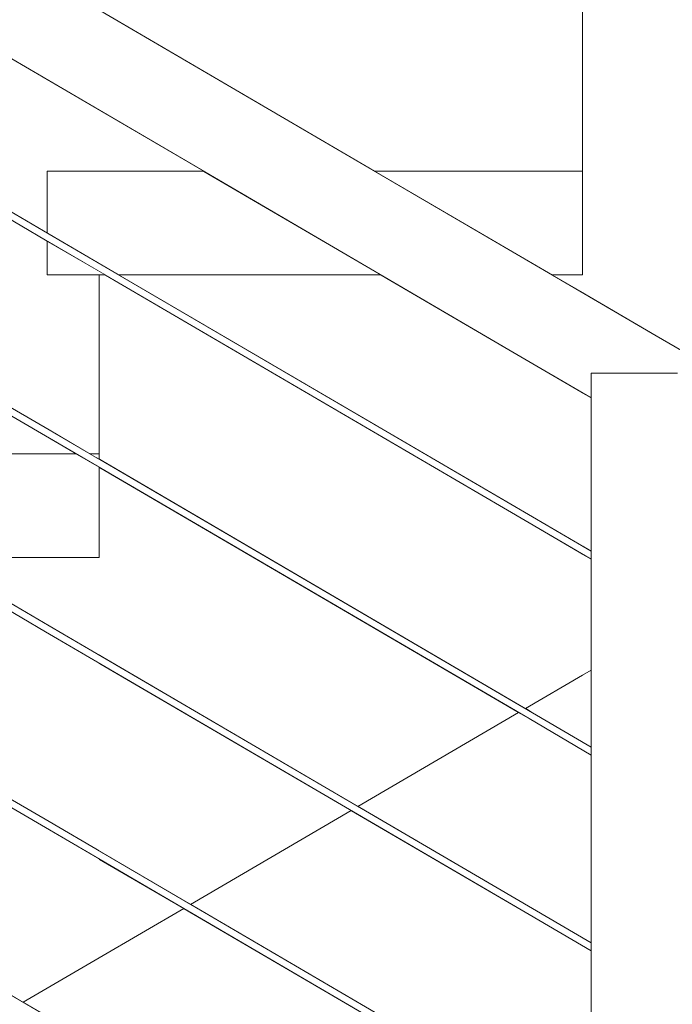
# Model space of a CAD drawing. Header units: millimetres. Extents: x -101298 to -58298, y 45839 to 66839.
# Tile 73 of 124: x -84343 to -83965, y 59078 to 59648. Entities that reach past the tile are written whole.
import ezdxf

# ---------------------------------------------------------------- set-up
doc = ezdxf.new("R2010")
doc.units = ezdxf.units.MM
doc.header["$MEASUREMENT"] = 0
doc.linetypes.add('Wipeout_Contour', pattern=[1000, 0, -1000])
doc.layers.add('Nowe_Konstrukcja - Schody', color=7, linetype='Continuous')
doc.layers.add('Nowe_Konstrukcja - Ściany zew', color=7, linetype='Continuous')
doc.layers.add('Nowe_Konstrukcja - Schody_Nr_pióra__101', color=250, linetype='Continuous', lineweight=13, true_color=0x333333)
doc.layers.add('Nowe_Konstrukcja - Schody_Nr_pióra__3', color=7, linetype='Continuous', lineweight=13)

msp = doc.modelspace()

# ---------------------------------------------------------------- wipeouts: each hides what was drawn before it
at = {"color": 254, "linetype": 'Wipeout_Contour', "lineweight": 0, "ltscale": 411739.839308}
msp.add_wipeout([(-84059.88, 59456.91), (-84012.26, 59429.08), (-84012.26, 59431.29), (-84058.92, 59458.55)], dxfattribs=at).dxf.layer = 'Nowe_Konstrukcja - Schody'
at = {"color": 254, "linetype": 'Wipeout_Contour', "lineweight": 0, "ltscale": 308669.869765}
msp.add_wipeout([(-83982.44, 59451.69), (-83987.26, 59443.43), (-83968.3, 59443.43)], dxfattribs=at).dxf.layer = 'Nowe_Konstrukcja - Schody'
at = {"color": 254, "linetype": 'Wipeout_Contour', "lineweight": 0, "ltscale": 413260.098592}
msp.add_wipeout([(-84542.45, 59532.24), (-84635.45, 59477.89), (-84496.48, 59396.67), (-84310.48, 59396.67)], dxfattribs=at).dxf.layer = 'Nowe_Konstrukcja - Ściany zew'
at = {"color": 254, "linetype": 'Wipeout_Contour', "lineweight": 0, "ltscale": 514111.029272}
msp.add_wipeout([(-84341.27, 59079.3), (-84012.26, 58887.02), (-84012.26, 58995.72), (-84248.28, 59133.65), (-84297.26, 59105.02)], dxfattribs=at).dxf.layer = 'Nowe_Konstrukcja - Ściany zew'

# ---------------------------------------------------------------- next in the draw order: wipeouts: each hides what was drawn before it
at = {"color": 254, "linetype": 'Wipeout_Contour', "lineweight": 0, "ltscale": 411745.421297}
msp.add_wipeout([(-84058.92, 59458.55), (-84012.26, 59431.29), (-84012.26, 59437.56), (-84056.18, 59463.23)], dxfattribs=at).dxf.layer = 'Nowe_Konstrukcja - Schody'
at = {"color": 254, "linetype": 'Wipeout_Contour', "lineweight": 0, "ltscale": 719703.363392}
msp.add_wipeout([(-83982.44, 59451.69), (-83968.3, 59443.43), (-83962.26, 59443.43), (-83962.26, 59439.9), (-83762.44, 59323.12), (-83758.34, 59330.12), (-83978.34, 59458.69)], dxfattribs=at).dxf.layer = 'Nowe_Konstrukcja - Schody'
at = {"color": 254, "linetype": 'Wipeout_Contour', "lineweight": 0, "ltscale": 412215.292489}
msp.add_wipeout([(-84328.27, 58953.73), (-84327.98, 58954.24), (-84607.98, 59117.88), (-84608.27, 59117.37)], dxfattribs=at).dxf.layer = 'Nowe_Konstrukcja - Schody'
at = {"color": 254, "linetype": 'Wipeout_Contour', "lineweight": 0, "ltscale": 722602.364841}
msp.add_wipeout([(-84538.48, 59534.55), (-84302.55, 59396.67), (-84297.26, 59396.67), (-84297.26, 59500.31), (-84327.26, 59500.31), (-84327.26, 59519.81), (-84445.48, 59588.9)], dxfattribs=at).dxf.layer = 'Nowe_Konstrukcja - Ściany zew'
at = {"color": 254, "linetype": 'Wipeout_Contour', "lineweight": 0, "ltscale": 411194.352621}
msp.add_wipeout([(-84244.31, 59135.97), (-84012.26, 59000.35), (-84012.26, 59109.05), (-84151.31, 59190.32)], dxfattribs=at).dxf.layer = 'Nowe_Konstrukcja - Ściany zew'

# ---------------------------------------------------------------- next in the draw order: wipeouts: each hides what was drawn before it
at = {"color": 254, "linetype": 'Wipeout_Contour', "lineweight": 0, "ltscale": 514664.081008}
msp.add_wipeout([(-84056.18, 59463.23), (-84012.26, 59437.56), (-84012.26, 59443.43), (-84006.22, 59443.43), (-84052.09, 59470.23)], dxfattribs=at).dxf.layer = 'Nowe_Konstrukcja - Schody'
at = {"color": 254, "linetype": 'Wipeout_Contour', "lineweight": 0, "ltscale": 411079.414684}
msp.add_wipeout([(-83758.34, 59330.12), (-83755.61, 59334.8), (-83975.61, 59463.37), (-83978.34, 59458.69)], dxfattribs=at).dxf.layer = 'Nowe_Konstrukcja - Schody'
at = {"color": 254, "linetype": 'Wipeout_Contour', "lineweight": 0, "ltscale": 412216.075069}
msp.add_wipeout([(-84606.55, 59120.32), (-84607.26, 59119.1), (-84327.26, 58955.46), (-84326.55, 58956.68)], dxfattribs=at).dxf.layer = 'Nowe_Konstrukcja - Schody'
at = {"color": 254, "linetype": 'Wipeout_Contour', "lineweight": 0, "ltscale": 516291.698997}
msp.add_wipeout([(-84365.61, 59635.58), (-84441.52, 59591.22), (-84327.26, 59524.44), (-84327.26, 59560.31), (-84236.81, 59560.31)], dxfattribs=at).dxf.layer = 'Nowe_Konstrukcja - Ściany zew'
at = {"color": 254, "linetype": 'Wipeout_Contour', "lineweight": 0, "ltscale": 411231.681445}
msp.add_wipeout([(-84147.35, 59192.63), (-84012.26, 59113.69), (-84012.26, 59222.39), (-84054.35, 59246.98)], dxfattribs=at).dxf.layer = 'Nowe_Konstrukcja - Ściany zew'

# ---------------------------------------------------------------- next in the draw order: wipeouts: each hides what was drawn before it
at = {"color": 254, "linetype": 'Wipeout_Contour', "lineweight": 0, "ltscale": 411732.800906}
msp.add_wipeout([(-84047.26, 59478.49), (-84052.09, 59470.23), (-84006.22, 59443.43), (-83987.26, 59443.43)], dxfattribs=at).dxf.layer = 'Nowe_Konstrukcja - Schody'
at = {"color": 254, "linetype": 'Wipeout_Contour', "lineweight": 0, "ltscale": 411080.692266}
msp.add_wipeout([(-83755.61, 59334.8), (-83754.65, 59336.44), (-83974.65, 59465.01), (-83975.61, 59463.37)], dxfattribs=at).dxf.layer = 'Nowe_Konstrukcja - Schody'
at = {"color": 254, "linetype": 'Wipeout_Contour', "lineweight": 0, "ltscale": 412216.39927}
msp.add_wipeout([(-84606.25, 59120.82), (-84606.55, 59120.32), (-84326.55, 58956.68), (-84326.25, 58957.19)], dxfattribs=at).dxf.layer = 'Nowe_Konstrukcja - Schody'
at = {"color": 254, "linetype": 'Wipeout_Contour', "lineweight": 0, "ltscale": 824813.557271}
msp.add_wipeout([(-84316.06, 59664.54), (-84137.72, 59560.31), (-84017.26, 59560.31), (-84017.26, 59663.95), (-84047.26, 59663.95), (-84047.26, 59723.95), (-84012.26, 59723.95), (-84012.26, 59842.08)], dxfattribs=at).dxf.layer = 'Nowe_Konstrukcja - Ściany zew'
at = {"color": 254, "linetype": 'Wipeout_Contour', "lineweight": 0, "ltscale": 308441.784241}
msp.add_wipeout([(-84050.39, 59249.3), (-84012.26, 59227.02), (-84012.26, 59271.58)], dxfattribs=at).dxf.layer = 'Nowe_Konstrukcja - Ściany zew'

# ---------------------------------------------------------------- next in the draw order: wipeouts: each hides what was drawn before it
at = {"color": 254, "linetype": 'Wipeout_Contour', "lineweight": 0, "ltscale": 412494.775185}
msp.add_wipeout([(-84338.92, 59622.19), (-84339.88, 59620.54), (-84059.88, 59456.91), (-84058.92, 59458.55)], dxfattribs=at).dxf.layer = 'Nowe_Konstrukcja - Schody'
at = {"color": 254, "linetype": 'Wipeout_Contour', "lineweight": 0, "ltscale": 411720.13194}
msp.add_wipeout([(-83987.26, 59443.43), (-83982.44, 59451.69), (-84042.44, 59486.75), (-84047.26, 59478.49)], dxfattribs=at).dxf.layer = 'Nowe_Konstrukcja - Schody'
at = {"color": 254, "linetype": 'Wipeout_Contour', "lineweight": 0, "ltscale": 412475.15819}
msp.add_wipeout([(-84328.27, 59067.07), (-84327.98, 59067.57), (-84607.98, 59231.21), (-84608.27, 59230.7)], dxfattribs=at).dxf.layer = 'Nowe_Konstrukcja - Schody'

# ---------------------------------------------------------------- next in the draw order: wipeouts: each hides what was drawn before it
at = {"color": 254, "linetype": 'Wipeout_Contour', "lineweight": 0, "ltscale": 412496.042428}
msp.add_wipeout([(-84336.18, 59626.87), (-84338.92, 59622.19), (-84058.92, 59458.55), (-84056.18, 59463.23)], dxfattribs=at).dxf.layer = 'Nowe_Konstrukcja - Schody'
at = {"color": 254, "linetype": 'Wipeout_Contour', "lineweight": 0, "ltscale": 411723.207295}
msp.add_wipeout([(-83982.44, 59451.69), (-83978.34, 59458.69), (-84038.34, 59493.75), (-84042.44, 59486.75)], dxfattribs=at).dxf.layer = 'Nowe_Konstrukcja - Schody'
at = {"color": 254, "linetype": 'Wipeout_Contour', "lineweight": 0, "ltscale": 410398.472336}
msp.add_wipeout([(-84012.26, 58414.86), (-83962.26, 58414.86), (-83962.26, 59443.43), (-84012.26, 59443.43)], dxfattribs=at).dxf.layer = 'Nowe_Konstrukcja - Schody'
at = {"color": 254, "linetype": 'Wipeout_Contour', "lineweight": 0, "ltscale": 412475.94944}
msp.add_wipeout([(-84606.55, 59233.65), (-84607.26, 59232.43), (-84327.26, 59068.79), (-84326.55, 59070.02)], dxfattribs=at).dxf.layer = 'Nowe_Konstrukcja - Schody'

# ---------------------------------------------------------------- next in the draw order: wipeouts: each hides what was drawn before it
at = {"color": 254, "linetype": 'Wipeout_Contour', "lineweight": 0, "ltscale": 412498.38523}
msp.add_wipeout([(-84332.09, 59633.87), (-84336.18, 59626.87), (-84056.18, 59463.23), (-84052.09, 59470.23)], dxfattribs=at).dxf.layer = 'Nowe_Konstrukcja - Schody'
at = {"color": 254, "linetype": 'Wipeout_Contour', "lineweight": 0, "ltscale": 411725.563007}
msp.add_wipeout([(-83978.34, 59458.69), (-83975.61, 59463.37), (-84035.61, 59498.43), (-84038.34, 59493.75)], dxfattribs=at).dxf.layer = 'Nowe_Konstrukcja - Schody'
at = {"color": 254, "linetype": 'Wipeout_Contour', "lineweight": 0, "ltscale": 412476.277232}
msp.add_wipeout([(-84606.25, 59234.16), (-84606.55, 59233.65), (-84326.55, 59070.02), (-84326.25, 59070.52)], dxfattribs=at).dxf.layer = 'Nowe_Konstrukcja - Schody'

# ---------------------------------------------------------------- next in the draw order: wipeouts: each hides what was drawn before it
at = {"color": 254, "linetype": 'Wipeout_Contour', "lineweight": 0, "ltscale": 413787.167475}
msp.add_wipeout([(-84339.88, 59620.54), (-84338.92, 59622.19), (-84618.92, 59785.82), (-84619.88, 59784.18)], dxfattribs=at).dxf.layer = 'Nowe_Konstrukcja - Schody'
at = {"color": 254, "linetype": 'Wipeout_Contour', "lineweight": 0, "ltscale": 412501.448731}
msp.add_wipeout([(-84332.09, 59633.87), (-84052.09, 59470.23), (-84047.26, 59478.49), (-84327.26, 59642.13)], dxfattribs=at).dxf.layer = 'Nowe_Konstrukcja - Schody'
at = {"color": 254, "linetype": 'Wipeout_Contour', "lineweight": 0, "ltscale": 411726.838589}
msp.add_wipeout([(-83975.61, 59463.37), (-83974.65, 59465.01), (-84034.65, 59500.08), (-84035.61, 59498.43)], dxfattribs=at).dxf.layer = 'Nowe_Konstrukcja - Schody'
at = {"color": 254, "linetype": 'Wipeout_Contour', "lineweight": 0, "ltscale": 411442.589261}
msp.add_wipeout([(-84327.98, 59180.91), (-84328.27, 59180.4), (-84048.27, 59016.77), (-84047.98, 59017.27)], dxfattribs=at).dxf.layer = 'Nowe_Konstrukcja - Schody'

# ---------------------------------------------------------------- next in the draw order: wipeouts: each hides what was drawn before it
at = {"color": 254, "linetype": 'Wipeout_Contour', "lineweight": 0, "ltscale": 413788.430744}
msp.add_wipeout([(-84338.92, 59622.19), (-84336.18, 59626.87), (-84616.18, 59790.5), (-84618.92, 59785.82)], dxfattribs=at).dxf.layer = 'Nowe_Konstrukcja - Schody'
at = {"color": 254, "linetype": 'Wipeout_Contour', "lineweight": 0, "ltscale": 412504.767905}
msp.add_wipeout([(-84047.26, 59478.49), (-84042.44, 59486.75), (-84322.44, 59650.39), (-84327.26, 59642.13)], dxfattribs=at).dxf.layer = 'Nowe_Konstrukcja - Schody'
at = {"color": 254, "linetype": 'Wipeout_Contour', "lineweight": 0, "ltscale": 411443.391678}
msp.add_wipeout([(-84047.26, 59018.49), (-84046.55, 59019.71), (-84326.55, 59183.35), (-84327.26, 59182.13)], dxfattribs=at).dxf.layer = 'Nowe_Konstrukcja - Schody'

# ---------------------------------------------------------------- next in the draw order: wipeouts: each hides what was drawn before it
at = {"color": 254, "linetype": 'Wipeout_Contour', "lineweight": 0, "ltscale": 413790.766209}
msp.add_wipeout([(-84336.18, 59626.87), (-84332.09, 59633.87), (-84612.09, 59797.5), (-84616.18, 59790.5)], dxfattribs=at).dxf.layer = 'Nowe_Konstrukcja - Schody'
at = {"color": 254, "linetype": 'Wipeout_Contour', "lineweight": 0, "ltscale": 412507.837402}
msp.add_wipeout([(-84042.44, 59486.75), (-84038.34, 59493.75), (-84318.34, 59657.39), (-84322.44, 59650.39)], dxfattribs=at).dxf.layer = 'Nowe_Konstrukcja - Schody'
at = {"color": 254, "linetype": 'Wipeout_Contour', "lineweight": 0, "ltscale": 411443.72409}
msp.add_wipeout([(-84046.55, 59019.71), (-84046.25, 59020.22), (-84326.25, 59183.85), (-84326.55, 59183.35)], dxfattribs=at).dxf.layer = 'Nowe_Konstrukcja - Schody'

# ---------------------------------------------------------------- next in the draw order: wipeouts: each hides what was drawn before it
at = {"color": 254, "linetype": 'Wipeout_Contour', "lineweight": 0, "ltscale": 413793.820153}
msp.add_wipeout([(-84332.09, 59633.87), (-84327.26, 59642.13), (-84607.26, 59805.76), (-84612.09, 59797.5)], dxfattribs=at).dxf.layer = 'Nowe_Konstrukcja - Schody'
at = {"color": 254, "linetype": 'Wipeout_Contour', "lineweight": 0, "ltscale": 412510.188622}
msp.add_wipeout([(-84038.34, 59493.75), (-84035.61, 59498.43), (-84315.61, 59662.07), (-84318.34, 59657.39)], dxfattribs=at).dxf.layer = 'Nowe_Konstrukcja - Schody'
at = {"color": 254, "linetype": 'Wipeout_Contour', "lineweight": 0, "ltscale": 412735.3582}
msp.add_wipeout([(-84328.27, 59180.4), (-84327.98, 59180.91), (-84607.98, 59344.54), (-84608.27, 59344.04)], dxfattribs=at).dxf.layer = 'Nowe_Konstrukcja - Schody'
at = {"color": 254, "linetype": 'Wipeout_Contour', "lineweight": 0, "ltscale": 410974.125259}
msp.add_wipeout([(-84048.27, 59130.1), (-84012.26, 59109.05), (-84012.26, 59109.73), (-84047.98, 59130.6)], dxfattribs=at).dxf.layer = 'Nowe_Konstrukcja - Schody'

# ---------------------------------------------------------------- next in the draw order: wipeouts: each hides what was drawn before it
at = {"color": 254, "linetype": 'Wipeout_Contour', "lineweight": 0, "ltscale": 413797.128931}
msp.add_wipeout([(-84602.44, 59814.02), (-84607.26, 59805.76), (-84327.26, 59642.13), (-84322.44, 59650.39)], dxfattribs=at).dxf.layer = 'Nowe_Konstrukcja - Schody'
at = {"color": 254, "linetype": 'Wipeout_Contour', "lineweight": 0, "ltscale": 412511.461771}
msp.add_wipeout([(-84035.61, 59498.43), (-84034.65, 59500.08), (-84314.65, 59663.71), (-84315.61, 59662.07)], dxfattribs=at).dxf.layer = 'Nowe_Konstrukcja - Schody'
at = {"color": 254, "linetype": 'Wipeout_Contour', "lineweight": 0, "ltscale": 412736.158109}
msp.add_wipeout([(-84606.55, 59346.99), (-84607.26, 59345.76), (-84327.26, 59182.13), (-84326.55, 59183.35)], dxfattribs=at).dxf.layer = 'Nowe_Konstrukcja - Schody'
at = {"color": 254, "linetype": 'Wipeout_Contour', "lineweight": 0, "ltscale": 410977.766024}
msp.add_wipeout([(-84047.26, 59131.83), (-84012.26, 59111.37), (-84012.26, 59113.01), (-84046.55, 59133.05)], dxfattribs=at).dxf.layer = 'Nowe_Konstrukcja - Schody'

# ---------------------------------------------------------------- next in the draw order: wipeouts: each hides what was drawn before it
at = {"color": 254, "linetype": 'Wipeout_Contour', "lineweight": 0, "ltscale": 412736.489488}
msp.add_wipeout([(-84606.25, 59347.49), (-84606.55, 59346.99), (-84326.55, 59183.35), (-84326.25, 59183.85)], dxfattribs=at).dxf.layer = 'Nowe_Konstrukcja - Schody'
at = {"color": 254, "linetype": 'Wipeout_Contour', "lineweight": 0, "ltscale": 410979.251436}
msp.add_wipeout([(-84046.55, 59133.05), (-84012.26, 59113.01), (-84012.26, 59113.69), (-84046.25, 59133.55)], dxfattribs=at).dxf.layer = 'Nowe_Konstrukcja - Schody'

# ---------------------------------------------------------------- next in the draw order: wipeouts: each hides what was drawn before it
at = {"color": 254, "linetype": 'Wipeout_Contour', "lineweight": 0, "ltscale": 411703.220306}
msp.add_wipeout([(-84327.98, 59294.24), (-84328.27, 59293.73), (-84048.27, 59130.1), (-84047.98, 59130.6)], dxfattribs=at).dxf.layer = 'Nowe_Konstrukcja - Schody'

# ---------------------------------------------------------------- next in the draw order: wipeouts: each hides what was drawn before it
at = {"color": 254, "linetype": 'Wipeout_Contour', "lineweight": 0, "ltscale": 411704.031396}
msp.add_wipeout([(-84047.26, 59131.83), (-84046.55, 59133.05), (-84326.55, 59296.68), (-84327.26, 59295.46)], dxfattribs=at).dxf.layer = 'Nowe_Konstrukcja - Schody'

# ---------------------------------------------------------------- next in the draw order: linework, layer by layer
at = {"layer": 'Nowe_Konstrukcja - Schody_Nr_pióra__101', "color": 250, "linetype": 'Continuous', "lineweight": 13, "true_color": 0x333333}
msp.add_line((-84012.26, 59109.05), (-84048.27, 59130.1), dxfattribs=at)

# ---------------------------------------------------------------- next in the draw order: wipeouts: each hides what was drawn before it
at = {"color": 254, "linetype": 'Wipeout_Contour', "lineweight": 0, "ltscale": 411704.3674}
msp.add_wipeout([(-84046.55, 59133.05), (-84046.25, 59133.55), (-84326.25, 59297.19), (-84326.55, 59296.68)], dxfattribs=at).dxf.layer = 'Nowe_Konstrukcja - Schody'

# ---------------------------------------------------------------- next in the draw order: linework, layer by layer
at = {"layer": 'Nowe_Konstrukcja - Schody_Nr_pióra__101', "color": 250, "linetype": 'Continuous', "lineweight": 13, "true_color": 0x333333}
msp.add_line((-84012.26, 59113.69), (-84046.25, 59133.55), dxfattribs=at)

# ---------------------------------------------------------------- next in the draw order: wipeouts: each hides what was drawn before it
at = {"color": 254, "linetype": 'Wipeout_Contour', "lineweight": 0, "ltscale": 412995.891887}
msp.add_wipeout([(-84328.27, 59293.73), (-84327.98, 59294.24), (-84607.98, 59457.88), (-84608.27, 59457.37)], dxfattribs=at).dxf.layer = 'Nowe_Konstrukcja - Schody'
at = {"color": 254, "linetype": 'Wipeout_Contour', "lineweight": 0, "ltscale": 411235.145894}
msp.add_wipeout([(-84048.27, 59243.43), (-84012.26, 59222.39), (-84012.26, 59223.07), (-84047.98, 59243.94)], dxfattribs=at).dxf.layer = 'Nowe_Konstrukcja - Schody'

# ---------------------------------------------------------------- next in the draw order: wipeouts: each hides what was drawn before it
at = {"color": 254, "linetype": 'Wipeout_Contour', "lineweight": 0, "ltscale": 412996.700444}
msp.add_wipeout([(-84606.55, 59460.32), (-84607.26, 59459.1), (-84327.26, 59295.46), (-84326.55, 59296.68)], dxfattribs=at).dxf.layer = 'Nowe_Konstrukcja - Schody'
at = {"color": 254, "linetype": 'Wipeout_Contour', "lineweight": 0, "ltscale": 411238.79512}
msp.add_wipeout([(-84047.26, 59245.16), (-84012.26, 59224.7), (-84012.26, 59226.34), (-84046.55, 59246.38)], dxfattribs=at).dxf.layer = 'Nowe_Konstrukcja - Schody'

# ---------------------------------------------------------------- next in the draw order: wipeouts: each hides what was drawn before it
at = {"color": 254, "linetype": 'Wipeout_Contour', "lineweight": 0, "ltscale": 412997.035404}
msp.add_wipeout([(-84606.25, 59460.82), (-84606.55, 59460.32), (-84326.55, 59296.68), (-84326.25, 59297.19)], dxfattribs=at).dxf.layer = 'Nowe_Konstrukcja - Schody'
at = {"color": 254, "linetype": 'Wipeout_Contour', "lineweight": 0, "ltscale": 411240.284027}
msp.add_wipeout([(-84046.55, 59246.38), (-84012.26, 59226.34), (-84012.26, 59227.02), (-84046.25, 59246.89)], dxfattribs=at).dxf.layer = 'Nowe_Konstrukcja - Schody'

# ---------------------------------------------------------------- next in the draw order: wipeouts: each hides what was drawn before it
at = {"color": 254, "linetype": 'Wipeout_Contour', "lineweight": 0, "ltscale": 411964.18532}
msp.add_wipeout([(-84327.98, 59407.57), (-84328.27, 59407.07), (-84048.27, 59243.43), (-84047.98, 59243.94)], dxfattribs=at).dxf.layer = 'Nowe_Konstrukcja - Schody'

# ---------------------------------------------------------------- next in the draw order: wipeouts: each hides what was drawn before it
at = {"color": 254, "linetype": 'Wipeout_Contour', "lineweight": 0, "ltscale": 411965.00507}
msp.add_wipeout([(-84047.26, 59245.16), (-84046.55, 59246.38), (-84326.55, 59410.02), (-84327.26, 59408.79)], dxfattribs=at).dxf.layer = 'Nowe_Konstrukcja - Schody'

# ---------------------------------------------------------------- next in the draw order: linework, layer by layer
at = {"layer": 'Nowe_Konstrukcja - Schody_Nr_pióra__101', "color": 250, "linetype": 'Continuous', "lineweight": 13, "true_color": 0x333333}
msp.add_line((-84012.26, 59222.39), (-84048.27, 59243.43), dxfattribs=at)

# ---------------------------------------------------------------- next in the draw order: wipeouts: each hides what was drawn before it
at = {"color": 254, "linetype": 'Wipeout_Contour', "lineweight": 0, "ltscale": 411965.344662}
msp.add_wipeout([(-84046.55, 59246.38), (-84046.25, 59246.89), (-84326.25, 59410.52), (-84326.55, 59410.02)], dxfattribs=at).dxf.layer = 'Nowe_Konstrukcja - Schody'

# ---------------------------------------------------------------- next in the draw order: wipeouts: each hides what was drawn before it
at = {"color": 254, "linetype": 'Wipeout_Contour', "lineweight": 0, "ltscale": 413256.758621}
msp.add_wipeout([(-84328.27, 59407.07), (-84327.98, 59407.57), (-84607.98, 59571.21), (-84608.27, 59570.7)], dxfattribs=at).dxf.layer = 'Nowe_Konstrukcja - Schody'
at = {"color": 254, "linetype": 'Wipeout_Contour', "lineweight": 0, "ltscale": 411496.50039}
msp.add_wipeout([(-84048.27, 59356.77), (-84012.26, 59335.72), (-84012.26, 59336.4), (-84047.98, 59357.27)], dxfattribs=at).dxf.layer = 'Nowe_Konstrukcja - Schody'

# ---------------------------------------------------------------- next in the draw order: wipeouts: each hides what was drawn before it
at = {"color": 254, "linetype": 'Wipeout_Contour', "lineweight": 0, "ltscale": 413257.575814}
msp.add_wipeout([(-84606.55, 59573.65), (-84607.26, 59572.43), (-84327.26, 59408.79), (-84326.55, 59410.02)], dxfattribs=at).dxf.layer = 'Nowe_Konstrukcja - Schody'
at = {"color": 254, "linetype": 'Wipeout_Contour', "lineweight": 0, "ltscale": 411500.158066}
msp.add_wipeout([(-84047.26, 59358.49), (-84012.26, 59338.04), (-84012.26, 59339.68), (-84046.55, 59359.71)], dxfattribs=at).dxf.layer = 'Nowe_Konstrukcja - Schody'

# ---------------------------------------------------------------- next in the draw order: wipeouts: each hides what was drawn before it
at = {"color": 254, "linetype": 'Wipeout_Contour', "lineweight": 0, "ltscale": 413257.914351}
msp.add_wipeout([(-84606.25, 59574.16), (-84606.55, 59573.65), (-84326.55, 59410.02), (-84326.25, 59410.52)], dxfattribs=at).dxf.layer = 'Nowe_Konstrukcja - Schody'
at = {"color": 254, "linetype": 'Wipeout_Contour', "lineweight": 0, "ltscale": 411501.650468}
msp.add_wipeout([(-84046.55, 59359.71), (-84012.26, 59339.68), (-84012.26, 59340.35), (-84046.25, 59360.22)], dxfattribs=at).dxf.layer = 'Nowe_Konstrukcja - Schody'

# ---------------------------------------------------------------- next in the draw order: wipeouts: each hides what was drawn before it
at = {"color": 254, "linetype": 'Wipeout_Contour', "lineweight": 0, "ltscale": 412225.483667}
msp.add_wipeout([(-84327.98, 59520.91), (-84328.27, 59520.4), (-84048.27, 59356.77), (-84047.98, 59357.27)], dxfattribs=at).dxf.layer = 'Nowe_Konstrukcja - Schody'

# ---------------------------------------------------------------- next in the draw order: wipeouts: each hides what was drawn before it
at = {"color": 254, "linetype": 'Wipeout_Contour', "lineweight": 0, "ltscale": 412226.312067}
msp.add_wipeout([(-84047.26, 59358.49), (-84046.55, 59359.71), (-84326.55, 59523.35), (-84327.26, 59522.13)], dxfattribs=at).dxf.layer = 'Nowe_Konstrukcja - Schody'

# ---------------------------------------------------------------- next in the draw order: wipeouts: each hides what was drawn before it
at = {"color": 254, "linetype": 'Wipeout_Contour', "lineweight": 0, "ltscale": 412226.655242}
msp.add_wipeout([(-84046.55, 59359.71), (-84046.25, 59360.22), (-84326.25, 59523.85), (-84326.55, 59523.35)], dxfattribs=at).dxf.layer = 'Nowe_Konstrukcja - Schody'

# ---------------------------------------------------------------- next in the draw order: wipeouts: each hides what was drawn before it
at = {"color": 254, "linetype": 'Wipeout_Contour', "lineweight": 0, "ltscale": 413517.957771}
msp.add_wipeout([(-84328.27, 59520.4), (-84327.98, 59520.91), (-84607.98, 59684.54), (-84608.27, 59684.04)], dxfattribs=at).dxf.layer = 'Nowe_Konstrukcja - Schody'
at = {"color": 254, "linetype": 'Wipeout_Contour', "lineweight": 0, "ltscale": 515786.402091}
msp.add_wipeout([(-84496.48, 59396.67), (-84393.81, 59336.67), (-84297.26, 59336.67), (-84297.26, 59388.95), (-84310.48, 59396.67)], dxfattribs=at).dxf.layer = 'Nowe_Konstrukcja - Schody'

# ---------------------------------------------------------------- next in the draw order: linework, layer by layer
at = {"layer": 'Nowe_Konstrukcja - Schody_Nr_pióra__3', "color": 7, "linetype": 'Continuous', "lineweight": 13}
msp.add_line((-84496.48, 59396.67), (-84310.48, 59396.67), dxfattribs=at)

# ---------------------------------------------------------------- next in the draw order: wipeouts: each hides what was drawn before it
at = {"color": 254, "linetype": 'Wipeout_Contour', "lineweight": 0, "ltscale": 413518.783588}
msp.add_wipeout([(-84606.55, 59686.99), (-84607.26, 59685.76), (-84327.26, 59522.13), (-84326.55, 59523.35)], dxfattribs=at).dxf.layer = 'Nowe_Konstrukcja - Schody'
at = {"color": 254, "linetype": 'Wipeout_Contour', "lineweight": 0, "ltscale": 309367.00192}
msp.add_wipeout([(-84302.55, 59396.67), (-84297.26, 59393.58), (-84297.26, 59396.67)], dxfattribs=at).dxf.layer = 'Nowe_Konstrukcja - Schody'
at = {"color": 254, "linetype": 'Wipeout_Contour', "lineweight": 0, "ltscale": 515841.633656}
msp.add_wipeout([(-84401.74, 59336.67), (-84577.26, 59336.67), (-84577.26, 59330.55), (-84297.26, 59166.91), (-84297.26, 59275.61)], dxfattribs=at).dxf.layer = 'Nowe_Konstrukcja - Schody'

# ---------------------------------------------------------------- next in the draw order: wipeouts: each hides what was drawn before it
at = {"color": 254, "linetype": 'Wipeout_Contour', "lineweight": 0, "ltscale": 413519.125697}
msp.add_wipeout([(-84606.25, 59687.49), (-84606.55, 59686.99), (-84326.55, 59523.35), (-84326.25, 59523.85)], dxfattribs=at).dxf.layer = 'Nowe_Konstrukcja - Schody'
at = {"color": 254, "linetype": 'Wipeout_Contour', "lineweight": 0, "ltscale": 515471.642808}
msp.add_wipeout([(-84577.26, 59325.92), (-84577.26, 59217.22), (-84341.27, 59079.3), (-84297.26, 59105.02), (-84297.26, 59162.28)], dxfattribs=at).dxf.layer = 'Nowe_Konstrukcja - Schody'

# ---------------------------------------------------------------- next in the draw order: linework, layer by layer
at = {"layer": 'Nowe_Konstrukcja - Schody_Nr_pióra__101', "color": 250, "linetype": 'Continuous', "lineweight": 13, "true_color": 0x333333}
for p, q in [((-84339.88, 59620.54), (-84619.88, 59784.18)), ((-84326.25, 59070.52), (-84606.25, 59234.16))]:
    msp.add_line(p, q, dxfattribs=at)

# ---------------------------------------------------------------- next in the draw order: wipeouts: each hides what was drawn before it
at = {"color": 254, "linetype": 'Wipeout_Contour', "lineweight": 0, "ltscale": 515844.532788}
msp.add_wipeout([(-84327.26, 59560.31), (-84327.26, 59524.44), (-84285.97, 59500.31), (-84134.14, 59500.31), (-84236.81, 59560.31)], dxfattribs=at).dxf.layer = 'Nowe_Konstrukcja - Schody'
at = {"color": 254, "linetype": 'Wipeout_Contour', "lineweight": 0, "ltscale": 309307.313857}
msp.add_wipeout([(-84297.26, 59336.67), (-84393.81, 59336.67), (-84297.26, 59280.25)], dxfattribs=at).dxf.layer = 'Nowe_Konstrukcja - Schody'
at = {"color": 254, "linetype": 'Wipeout_Contour', "lineweight": 0, "ltscale": 308869.439646}
msp.add_wipeout([(-84297.26, 59162.28), (-84297.26, 59105.02), (-84248.28, 59133.65)], dxfattribs=at).dxf.layer = 'Nowe_Konstrukcja - Schody'

# ---------------------------------------------------------------- next in the draw order: linework, layer by layer
at = {"layer": 'Nowe_Konstrukcja - Schody_Nr_pióra__101', "color": 250, "linetype": 'Continuous', "lineweight": 13, "true_color": 0x333333}
for p, q in [((-84326.25, 59523.85), (-84606.25, 59687.49)), ((-84326.25, 59297.19), (-84606.25, 59460.82)), ((-84328.27, 59293.73), (-84608.27, 59457.37)), ((-84326.25, 59183.85), (-84606.25, 59347.49)), ((-84328.27, 59180.4), (-84608.27, 59344.04))]:
    msp.add_line(p, q, dxfattribs=at)
at = {"layer": 'Nowe_Konstrukcja - Schody_Nr_pióra__3', "color": 7, "linetype": 'Continuous', "lineweight": 13}
for p, q in [((-84327.26, 59560.31), (-84236.81, 59560.31)), ((-84327.26, 59524.44), (-84327.26, 59560.31)), ((-84341.27, 59079.3), (-84297.26, 59105.02))]:
    msp.add_line(p, q, dxfattribs=at)

# ---------------------------------------------------------------- next in the draw order: wipeouts: each hides what was drawn before it
at = {"color": 254, "linetype": 'Wipeout_Contour', "lineweight": 0, "ltscale": 411992.29854}
msp.add_wipeout([(-84017.26, 59560.31), (-84137.72, 59560.31), (-84035.05, 59500.31), (-84017.26, 59500.31)], dxfattribs=at).dxf.layer = 'Nowe_Konstrukcja - Schody'
at = {"color": 254, "linetype": 'Wipeout_Contour', "lineweight": 0, "ltscale": 309599.769263}
msp.add_wipeout([(-84327.26, 59500.31), (-84293.89, 59500.31), (-84327.26, 59519.81)], dxfattribs=at).dxf.layer = 'Nowe_Konstrukcja - Schody'
at = {"color": 254, "linetype": 'Wipeout_Contour', "lineweight": 0, "ltscale": 514974.685245}
msp.add_wipeout([(-84054.35, 59246.98), (-84297.26, 59388.95), (-84297.26, 59336.67), (-84297.26, 59280.25), (-84147.35, 59192.63)], dxfattribs=at).dxf.layer = 'Nowe_Konstrukcja - Schody'

# ---------------------------------------------------------------- next in the draw order: linework, layer by layer
at = {"layer": 'Nowe_Konstrukcja - Schody_Nr_pióra__101', "color": 250, "linetype": 'Continuous', "lineweight": 13, "true_color": 0x333333}
for p, q in [((-84328.27, 59520.4), (-84608.27, 59684.04)), ((-84326.25, 59410.52), (-84606.25, 59574.16)), ((-84328.27, 59407.07), (-84608.27, 59570.7))]:
    msp.add_line(p, q, dxfattribs=at)
at = {"layer": 'Nowe_Konstrukcja - Schody_Nr_pióra__3', "color": 7, "linetype": 'Continuous', "lineweight": 13}
msp.add_line((-84327.26, 59500.31), (-84327.26, 59519.81), dxfattribs=at)

# ---------------------------------------------------------------- next in the draw order: wipeouts: each hides what was drawn before it
at = {"color": 254, "linetype": 'Wipeout_Contour', "lineweight": 0, "ltscale": 617990.824811}
msp.add_wipeout([(-84293.89, 59500.31), (-84297.26, 59500.31), (-84297.26, 59393.58), (-84050.39, 59249.3), (-84017.26, 59268.66), (-84017.26, 59338.64)], dxfattribs=at).dxf.layer = 'Nowe_Konstrukcja - Schody'

# ---------------------------------------------------------------- next in the draw order: linework, layer by layer
at = {"layer": 'Nowe_Konstrukcja - Schody_Nr_pióra__101', "color": 250, "linetype": 'Continuous', "lineweight": 13, "true_color": 0x333333}
msp.add_line((-84012.26, 59227.02), (-84046.25, 59246.89), dxfattribs=at)
at = {"layer": 'Nowe_Konstrukcja - Schody_Nr_pióra__3', "color": 7, "linetype": 'Continuous', "lineweight": 13}
for p, q in [((-84327.26, 59500.31), (-84297.26, 59500.31)), ((-84297.26, 59393.58), (-84297.26, 59500.31)), ((-84297.26, 59500.31), (-84293.89, 59500.31)), ((-84302.55, 59396.67), (-84297.26, 59396.67)), ((-84297.26, 59336.67), (-84297.26, 59388.95)), ((-84393.81, 59336.67), (-84297.26, 59336.67)), ((-84147.35, 59192.63), (-84054.35, 59246.98))]:
    msp.add_line(p, q, dxfattribs=at)

# ---------------------------------------------------------------- next in the draw order: wipeouts: each hides what was drawn before it
at = {"color": 254, "linetype": 'Wipeout_Contour', "lineweight": 0, "ltscale": 411994.876409}
msp.add_wipeout([(-84134.14, 59500.31), (-84285.97, 59500.31), (-84017.26, 59343.28), (-84017.26, 59432)], dxfattribs=at).dxf.layer = 'Nowe_Konstrukcja - Schody'
at = {"color": 254, "linetype": 'Wipeout_Contour', "lineweight": 0, "ltscale": 411851.006849}
msp.add_wipeout([(-84151.31, 59190.32), (-84297.26, 59275.61), (-84297.26, 59166.91), (-84244.31, 59135.97)], dxfattribs=at).dxf.layer = 'Nowe_Konstrukcja - Schody'

# ---------------------------------------------------------------- next in the draw order: linework, layer by layer
at = {"layer": 'Nowe_Konstrukcja - Schody_Nr_pióra__101', "color": 250, "linetype": 'Continuous', "lineweight": 13, "true_color": 0x333333}
for p, q in [((-84059.88, 59456.91), (-84339.88, 59620.54)), ((-84046.25, 59360.22), (-84326.25, 59523.85)), ((-84048.27, 59356.77), (-84328.27, 59520.4)), ((-84046.25, 59246.89), (-84326.25, 59410.52)), ((-84048.27, 59243.43), (-84328.27, 59407.07)), ((-84048.27, 59130.1), (-84328.27, 59293.73)), ((-84046.25, 59133.55), (-84326.25, 59297.19)), ((-84048.27, 59016.77), (-84328.27, 59180.4)), ((-84046.25, 59020.22), (-84326.25, 59183.85))]:
    msp.add_line(p, q, dxfattribs=at)
at = {"layer": 'Nowe_Konstrukcja - Schody_Nr_pióra__3', "color": 7, "linetype": 'Continuous', "lineweight": 13}
for p, q in [((-84285.97, 59500.31), (-84134.14, 59500.31)), ((-84244.31, 59135.97), (-84151.31, 59190.32)), ((-84297.26, 59105.02), (-84248.28, 59133.65))]:
    msp.add_line(p, q, dxfattribs=at)

# ---------------------------------------------------------------- next in the draw order: wipeouts: each hides what was drawn before it
at = {"color": 254, "linetype": 'Wipeout_Contour', "lineweight": 0, "ltscale": 308866.270475}
msp.add_wipeout([(-84035.05, 59500.31), (-84017.26, 59489.92), (-84017.26, 59500.31)], dxfattribs=at).dxf.layer = 'Nowe_Konstrukcja - Schody'
at = {"color": 254, "linetype": 'Wipeout_Contour', "lineweight": 0, "ltscale": 411537.600985}
msp.add_wipeout([(-84017.26, 59343.28), (-84012.26, 59340.35), (-84012.26, 59429.08), (-84017.26, 59432)], dxfattribs=at).dxf.layer = 'Nowe_Konstrukcja - Schody'

# ---------------------------------------------------------------- next in the draw order: linework, layer by layer
at = {"layer": 'Nowe_Konstrukcja - Schody_Nr_pióra__101', "color": 250, "linetype": 'Continuous', "lineweight": 13, "true_color": 0x333333}
msp.add_line((-84034.65, 59500.08), (-84314.65, 59663.71), dxfattribs=at)

# ---------------------------------------------------------------- next in the draw order: wipeouts: each hides what was drawn before it
at = {"color": 254, "linetype": 'Wipeout_Contour', "lineweight": 0, "ltscale": 617176.842233}
msp.add_wipeout([(-84017.26, 59663.95), (-84017.26, 59500.31), (-84017.26, 59489.92), (-83827.97, 59379.29), (-83737.26, 59432.3), (-83737.26, 59663.95)], dxfattribs=at).dxf.layer = 'Nowe_Konstrukcja - Schody'
at = {"color": 254, "linetype": 'Wipeout_Contour', "lineweight": 0, "ltscale": 411347.136783}
msp.add_wipeout([(-84017.26, 59268.66), (-84012.26, 59271.58), (-84012.26, 59335.72), (-84017.26, 59338.64)], dxfattribs=at).dxf.layer = 'Nowe_Konstrukcja - Schody'

# ---------------------------------------------------------------- next in the draw order: linework, layer by layer
at = {"layer": 'Nowe_Konstrukcja - Schody_Nr_pióra__101', "color": 250, "linetype": 'Continuous', "lineweight": 13, "true_color": 0x333333}
for p, q in [((-83974.65, 59465.01), (-84034.65, 59500.08)), ((-83754.65, 59336.44), (-83974.65, 59465.01)), ((-84012.26, 59429.08), (-84059.88, 59456.91)), ((-84012.26, 59443.43), (-83962.26, 59443.43)), ((-84012.26, 58414.86), (-84012.26, 59443.43)), ((-84012.26, 59335.72), (-84048.27, 59356.77)), ((-84012.26, 59340.35), (-84046.25, 59360.22))]:
    msp.add_line(p, q, dxfattribs=at)
at = {"layer": 'Nowe_Konstrukcja - Schody_Nr_pióra__3', "color": 7, "linetype": 'Continuous', "lineweight": 13}
for p, q in [((-84017.26, 59500.31), (-84017.26, 59663.95)), ((-84137.72, 59560.31), (-84017.26, 59560.31)), ((-84035.05, 59500.31), (-84017.26, 59500.31)), ((-84017.26, 59268.66), (-84012.26, 59271.58)), ((-84050.39, 59249.3), (-84017.26, 59268.66))]:
    msp.add_line(p, q, dxfattribs=at)

doc.saveas('drawing.dxf')
